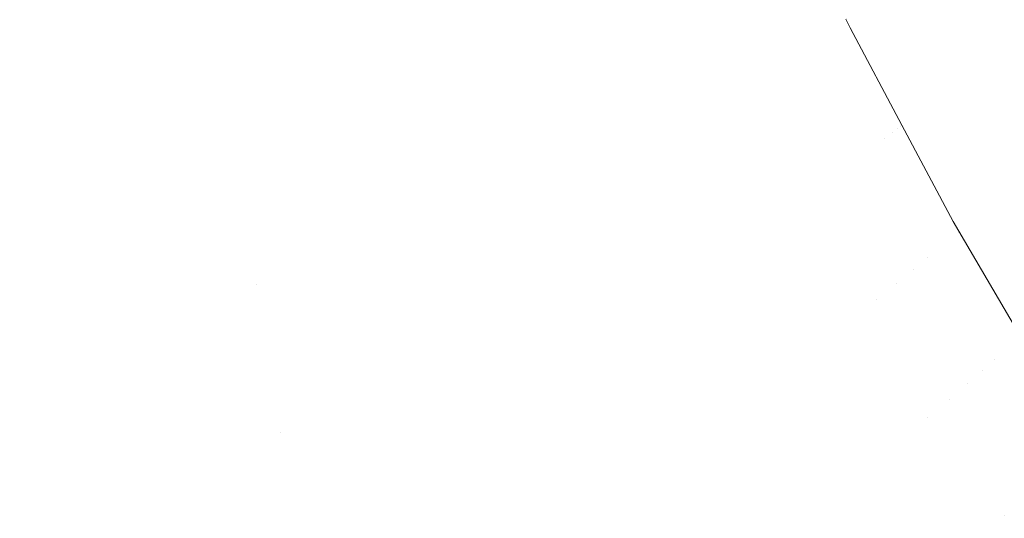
# Model space of a CAD drawing. Header units: centimetres. Extents: x -21.6 to 22.7, y 3.4 to 5.2.
# Tile 116 of 256: x -6.7163 to -6.6788, y 3.7774 to 3.7963. Entities that reach past the tile are written whole.
import ezdxf

# ---------------------------------------------------------------- set-up
doc = ezdxf.new("R2010")
doc.units = ezdxf.units.CM
doc.header["$LTSCALE"] = 2.54
doc.layers.add('Lucido design-1', color=7, linetype='Continuous')

# ---------------------------------------------------------------- blocks, each defined once
blk = doc.blocks.new('Gruppo-4-1')
at = {"color": 7, "linetype": 'Continuous', "lineweight": 9}
blk.add_3dface([(-21.503423, 5.100212, -1872.215514), (-21.503423, 3.500212, -1872.215514), (22.630348, 3.500212, -1872.215514), (22.630348, 5.100212, -1872.215514)], dxfattribs=at)
for points, invisible_edges in [([(-6.700301, 3.796906, -1872.96947), (-6.701273, 3.796269, -1872.971493), (-6.705044, 3.805062, -1872.971493), (-6.70405, 3.805646, -1872.96947)], 15), ([(-6.706089, 3.80445, -1872.973508), (-6.705044, 3.805062, -1872.971493), (-6.701273, 3.796269, -1872.971493), (-6.702293, 3.7956, -1872.973508)], 15), ([(-6.702293, 3.7956, -1872.973508), (-6.703362, 3.794898, -1872.975514), (-6.707184, 3.803808, -1872.975514), (-6.706089, 3.80445, -1872.973508)], 15), ([(-6.70833, 3.803135, -1872.977507), (-6.707184, 3.803808, -1872.975514), (-6.703362, 3.794898, -1872.975514), (-6.704482, 3.794163, -1872.977507)], 15), ([(-6.704482, 3.794163, -1872.977507), (-6.705653, 3.793396, -1872.979485), (-6.709528, 3.802432, -1872.979485), (-6.70833, 3.803135, -1872.977507)], 15), ([(-6.710779, 3.801699, -1872.981445), (-6.709528, 3.802432, -1872.979485), (-6.705653, 3.793396, -1872.979485), (-6.706874, 3.792594, -1872.981445)], 15), ([(-6.706874, 3.792594, -1872.981445), (-6.708148, 3.791759, -1872.983383), (-6.712083, 3.800934, -1872.983383), (-6.710779, 3.801699, -1872.981445)], 15), ([(-6.713439, 3.800138, -1872.985296), (-6.712083, 3.800934, -1872.983383), (-6.708148, 3.791759, -1872.983383), (-6.709473, 3.79089, -1872.985296)], 15), ([(-6.692826, 3.796292, -1872.955309), (-6.694795, 3.800518, -1872.955309), (-6.694181, 3.800921, -1872.953311), (-6.69222, 3.796712, -1872.953311)], 15), ([(-6.693473, 3.795844, -1872.957318), (-6.69545, 3.800088, -1872.957318), (-6.694795, 3.800518, -1872.955309), (-6.692826, 3.796292, -1872.955309)], 15), ([(-6.687115, 3.800249, -1872.923631), (-6.685116, 3.796183, -1872.923631), (-6.685224, 3.796104, -1872.925326), (-6.687225, 3.800172, -1872.925326)], 15), ([(-6.687027, 3.80031, -1872.921959), (-6.685029, 3.796246, -1872.921959), (-6.685116, 3.796183, -1872.923631), (-6.687115, 3.800249, -1872.923631)], 15), ([(-6.68696, 3.800356, -1872.920311), (-6.684963, 3.796295, -1872.920311), (-6.685029, 3.796246, -1872.921959), (-6.687027, 3.80031, -1872.921959)], 15), ([(-6.686914, 3.800388, -1872.918688), (-6.684917, 3.796328, -1872.918688), (-6.684963, 3.796295, -1872.920311), (-6.68696, 3.800356, -1872.920311)], 15), ([(-6.686886, 3.800407, -1872.917089), (-6.68489, 3.796348, -1872.917089), (-6.684917, 3.796328, -1872.918688), (-6.686914, 3.800388, -1872.918688)], 15), ([(-6.677865, 3.796088, -1872.678705), (-6.679895, 3.8, -1872.678705), (-6.679224, 3.800491, -1872.676402), (-6.677204, 3.796598, -1872.676402)], 15), ([(-6.709473, 3.79089, -1872.985296), (-6.710849, 3.789987, -1872.987182), (-6.714849, 3.799312, -1872.987182), (-6.713439, 3.800138, -1872.985296)], 15), ([(-6.694161, 3.795367, -1872.959334), (-6.696147, 3.799631, -1872.959334), (-6.69545, 3.800088, -1872.957318), (-6.693473, 3.795844, -1872.957318)], 15), ([(-6.687697, 3.799846, -1872.930554), (-6.68569, 3.795764, -1872.930554), (-6.685895, 3.795614, -1872.932342), (-6.687905, 3.799702, -1872.932342)], 15), ([(-6.687515, 3.799972, -1872.928788), (-6.68551, 3.795895, -1872.928788), (-6.68569, 3.795764, -1872.930554), (-6.687697, 3.799846, -1872.930554)], 15), ([(-6.687358, 3.80008, -1872.927046), (-6.685356, 3.796008, -1872.927046), (-6.68551, 3.795895, -1872.928788), (-6.687515, 3.799972, -1872.928788)], 15), ([(-6.687225, 3.800172, -1872.925326), (-6.685224, 3.796104, -1872.925326), (-6.685356, 3.796008, -1872.927046), (-6.687358, 3.80008, -1872.927046)], 15), ([(-6.678483, 3.795612, -1872.681018), (-6.680522, 3.799542, -1872.681018), (-6.679895, 3.8, -1872.678705), (-6.677865, 3.796088, -1872.678705)], 15), ([(-6.694892, 3.794861, -1872.961357), (-6.696888, 3.799145, -1872.961357), (-6.696147, 3.799631, -1872.959334), (-6.694161, 3.795367, -1872.959334)], 15), ([(-6.68814, 3.799539, -1872.934153), (-6.686126, 3.795444, -1872.934153), (-6.686386, 3.795255, -1872.935985), (-6.688403, 3.799357, -1872.935985)], 15), ([(-6.687905, 3.799702, -1872.932342), (-6.685895, 3.795614, -1872.932342), (-6.686126, 3.795444, -1872.934153), (-6.68814, 3.799539, -1872.934153)], 15), ([(-6.679057, 3.795169, -1872.683339), (-6.681105, 3.799116, -1872.683339), (-6.680522, 3.799542, -1872.681018), (-6.678483, 3.795612, -1872.681018)], 15), ([(-6.716312, 3.798454, -1872.989037), (-6.714849, 3.799312, -1872.987182), (-6.710849, 3.789987, -1872.987182), (-6.712278, 3.789049, -1872.989037)], 15), ([(-6.695666, 3.794324, -1872.963384), (-6.697672, 3.798631, -1872.963384), (-6.696888, 3.799145, -1872.961357), (-6.694892, 3.794861, -1872.961357)], 15), ([(-6.688695, 3.799154, -1872.937837), (-6.686674, 3.795044, -1872.937837), (-6.686992, 3.794811, -1872.939711), (-6.689018, 3.798931, -1872.939711)], 15), ([(-6.688403, 3.799357, -1872.935985), (-6.686386, 3.795255, -1872.935985), (-6.686674, 3.795044, -1872.937837), (-6.688695, 3.799154, -1872.937837)], 15), ([(-6.679589, 3.794759, -1872.685667), (-6.681644, 3.798721, -1872.685667), (-6.681105, 3.799116, -1872.683339), (-6.679057, 3.795169, -1872.683339)], 15), ([(-6.689018, 3.798931, -1872.939711), (-6.686992, 3.794811, -1872.939711), (-6.687342, 3.794556, -1872.941603), (-6.689372, 3.798685, -1872.941603)], 15), ([(-6.680077, 3.794383, -1872.687998), (-6.68214, 3.798359, -1872.687998), (-6.681644, 3.798721, -1872.685667), (-6.679589, 3.794759, -1872.685667)], 15), ([(-6.712278, 3.789049, -1872.989037), (-6.713759, 3.788078, -1872.990856), (-6.717827, 3.797565, -1872.990856), (-6.716312, 3.798454, -1872.989037)], 15), ([(-6.696486, 3.793757, -1872.965413), (-6.698502, 3.798086, -1872.965413), (-6.697672, 3.798631, -1872.963384), (-6.695666, 3.794324, -1872.963384)], 15), ([(-6.689759, 3.798417, -1872.943514), (-6.687723, 3.794277, -1872.943514), (-6.688137, 3.793974, -1872.945443), (-6.690179, 3.798126, -1872.945443)], 15), ([(-6.689372, 3.798685, -1872.941603), (-6.687342, 3.794556, -1872.941603), (-6.687723, 3.794277, -1872.943514), (-6.689759, 3.798417, -1872.943514)], 15), ([(-6.680523, 3.794039, -1872.690331), (-6.682593, 3.798028, -1872.690331), (-6.68214, 3.798359, -1872.687998), (-6.680077, 3.794383, -1872.687998)], 15), ([(-6.69735, 3.793158, -1872.967443), (-6.699378, 3.797512, -1872.967443), (-6.698502, 3.798086, -1872.965413), (-6.696486, 3.793757, -1872.965413)], 15), ([(-6.690179, 3.798126, -1872.945443), (-6.688137, 3.793974, -1872.945443), (-6.688586, 3.793646, -1872.947388), (-6.690634, 3.797811, -1872.947388)], 15), ([(-6.680927, 3.793727, -1872.692664), (-6.683002, 3.797728, -1872.692664), (-6.682593, 3.798028, -1872.690331), (-6.680523, 3.794039, -1872.690331)], 15), ([(-6.690634, 3.797811, -1872.947388), (-6.688586, 3.793646, -1872.947388), (-6.689071, 3.793292, -1872.949348), (-6.691125, 3.79747, -1872.949348)], 15), ([(-6.681289, 3.793448, -1872.694993), (-6.68337, 3.79746, -1872.694993), (-6.683002, 3.797728, -1872.692664), (-6.680927, 3.793727, -1872.692664)], 15), ([(-6.719396, 3.796645, -1872.992638), (-6.717827, 3.797565, -1872.990856), (-6.713759, 3.788078, -1872.990856), (-6.715291, 3.787073, -1872.992638)], 15), ([(-6.698262, 3.792527, -1872.96947), (-6.700301, 3.796906, -1872.96947), (-6.699378, 3.797512, -1872.967443), (-6.69735, 3.793158, -1872.967443)], 15), ([(-6.691125, 3.79747, -1872.949348), (-6.689071, 3.793292, -1872.949348), (-6.689592, 3.792911, -1872.951323), (-6.691654, 3.797104, -1872.951323)], 15), ([(-6.681891, 3.792984, -1872.699636), (-6.683981, 3.797013, -1872.699636), (-6.683696, 3.797221, -1872.697318), (-6.68161, 3.793201, -1872.697318)], 15), ([(-6.68161, 3.793201, -1872.697318), (-6.683696, 3.797221, -1872.697318), (-6.68337, 3.79746, -1872.694993), (-6.681289, 3.793448, -1872.694993)], 15), ([(-6.69922, 3.791862, -1872.971493), (-6.701273, 3.796269, -1872.971493), (-6.700301, 3.796906, -1872.96947), (-6.698262, 3.792527, -1872.96947)], 15), ([(-6.691654, 3.797104, -1872.951323), (-6.689592, 3.792911, -1872.951323), (-6.690151, 3.792502, -1872.953311), (-6.69222, 3.796712, -1872.953311)], 15), ([(-6.684429, 3.796685, -1872.704243), (-6.684225, 3.796835, -1872.701944), (-6.682131, 3.792799, -1872.701944), (-6.682333, 3.792644, -1872.704243)], 15), ([(-6.682131, 3.792799, -1872.701944), (-6.684225, 3.796835, -1872.701944), (-6.683981, 3.797013, -1872.699636), (-6.681891, 3.792984, -1872.699636)], 15), ([(-6.715291, 3.787073, -1872.992638), (-6.716874, 3.786035, -1872.994379), (-6.721016, 3.795694, -1872.994379), (-6.719396, 3.796645, -1872.992638)], 15), ([(-6.69222, 3.796712, -1872.953311), (-6.690151, 3.792502, -1872.953311), (-6.690748, 3.792065, -1872.955309), (-6.692826, 3.796292, -1872.955309)], 15), ([(-6.682621, 3.792422, -1872.7088), (-6.682709, 3.792354, -1872.711056), (-6.684811, 3.796406, -1872.711056), (-6.684721, 3.796472, -1872.7088)], 15), ([(-6.684721, 3.796472, -1872.7088), (-6.684594, 3.796564, -1872.706529), (-6.682495, 3.792518, -1872.706529), (-6.682621, 3.792422, -1872.7088)], 15), ([(-6.682333, 3.792644, -1872.704243), (-6.682495, 3.792518, -1872.706529), (-6.684594, 3.796564, -1872.706529), (-6.684429, 3.796685, -1872.704243)], 15), ([(-6.700227, 3.791165, -1872.973508), (-6.702293, 3.7956, -1872.973508), (-6.701273, 3.796269, -1872.971493), (-6.69922, 3.791862, -1872.971493)], 15), ([(-6.692826, 3.796292, -1872.955309), (-6.690748, 3.792065, -1872.955309), (-6.691386, 3.791599, -1872.957318), (-6.693473, 3.795844, -1872.957318)], 15), ([(-6.685356, 3.796008, -1872.927046), (-6.685224, 3.796104, -1872.925326), (-6.683116, 3.79204, -1872.925326)], 11), ([(-6.682924, 3.792188, -1872.921959), (-6.683116, 3.79204, -1872.925326), (-6.685224, 3.796104, -1872.925326), (-6.685116, 3.796183, -1872.923631)], 15), ([(-6.685116, 3.796183, -1872.923631), (-6.685029, 3.796246, -1872.921959), (-6.682924, 3.792188, -1872.921959)], 11), ([(-6.682814, 3.792273, -1872.918688), (-6.682924, 3.792188, -1872.921959), (-6.685029, 3.796246, -1872.921959), (-6.684963, 3.796295, -1872.920311)], 15), ([(-6.684963, 3.796295, -1872.920311), (-6.684917, 3.796328, -1872.918688), (-6.682814, 3.792273, -1872.918688)], 11), ([(-6.684917, 3.796328, -1872.918688), (-6.68489, 3.796348, -1872.917089), (-6.684875, 3.796357, -1872.915514), (-6.684717, 3.796028, -1872.915514)], 11), ([(-6.682814, 3.792273, -1872.918688), (-6.684917, 3.796328, -1872.918688), (-6.684717, 3.796028, -1872.915514)], 11), ([(-6.684717, 3.796028, -1872.715514), (-6.684875, 3.796357, -1872.715514), (-6.684864, 3.796367, -1872.713294)], 10), ([(-6.684875, 3.796357, -1872.715514), (-6.684717, 3.796028, -1872.715514), (-6.684717, 3.796028, -1872.915514), (-6.684875, 3.796357, -1872.915514)], 10), ([(-6.684864, 3.796367, -1872.713294), (-6.684811, 3.796406, -1872.711056), (-6.682709, 3.792354, -1872.711056), (-6.682761, 3.792313, -1872.713294)], 15), ([(-6.684717, 3.796028, -1872.715514), (-6.684864, 3.796367, -1872.713294), (-6.682761, 3.792313, -1872.713294)], 11), ([(-6.693473, 3.795844, -1872.957318), (-6.691386, 3.791599, -1872.957318), (-6.692064, 3.791103, -1872.959334), (-6.694161, 3.795367, -1872.959334)], 15), ([(-6.683398, 3.791822, -1872.928788), (-6.683776, 3.79153, -1872.932342), (-6.685895, 3.795614, -1872.932342), (-6.68569, 3.795764, -1872.930554)], 15), ([(-6.68569, 3.795764, -1872.930554), (-6.68551, 3.795895, -1872.928788), (-6.683398, 3.791822, -1872.928788)], 11), ([(-6.683116, 3.79204, -1872.925326), (-6.683398, 3.791822, -1872.928788), (-6.68551, 3.795895, -1872.928788), (-6.685356, 3.796008, -1872.927046)], 15), ([(-6.684717, 3.796028, -1872.915514), (-6.682742, 3.79232, -1872.915514), (-6.682814, 3.792273, -1872.918688)], 10), ([(-6.682742, 3.79232, -1872.915514), (-6.684717, 3.796028, -1872.915514), (-6.684717, 3.796028, -1872.715514), (-6.682742, 3.79232, -1872.715514)], 10), ([(-6.682761, 3.792313, -1872.713294), (-6.682742, 3.79232, -1872.715514), (-6.684717, 3.796028, -1872.715514)], 9), ([(-6.701283, 3.790433, -1872.975514), (-6.703362, 3.794898, -1872.975514), (-6.702293, 3.7956, -1872.973508), (-6.700227, 3.791165, -1872.973508)], 15), ([(-6.694161, 3.795367, -1872.959334), (-6.692064, 3.791103, -1872.959334), (-6.692785, 3.790576, -1872.961357), (-6.694892, 3.794861, -1872.961357)], 15), ([(-6.68426, 3.791157, -1872.935985), (-6.686386, 3.795255, -1872.935985), (-6.686126, 3.795444, -1872.934153), (-6.684005, 3.791354, -1872.934153)], 15), ([(-6.684005, 3.791354, -1872.934153), (-6.686126, 3.795444, -1872.934153), (-6.685895, 3.795614, -1872.932342), (-6.683776, 3.79153, -1872.932342)], 15), ([(-6.678483, 3.795612, -1872.681018), (-6.676338, 3.791691, -1872.681018), (-6.676904, 3.791231, -1872.683339), (-6.679057, 3.795169, -1872.683339)], 15), ([(-6.684858, 3.790697, -1872.939711), (-6.686992, 3.794811, -1872.939711), (-6.686674, 3.795044, -1872.937837), (-6.684544, 3.790938, -1872.937837)], 15), ([(-6.684544, 3.790938, -1872.937837), (-6.686674, 3.795044, -1872.937837), (-6.686386, 3.795255, -1872.935985), (-6.68426, 3.791157, -1872.935985)], 15), ([(-6.679057, 3.795169, -1872.683339), (-6.676904, 3.791231, -1872.683339), (-6.677427, 3.790806, -1872.685667), (-6.679589, 3.794759, -1872.685667)], 15), ([(-6.702388, 3.789668, -1872.977507), (-6.704482, 3.794163, -1872.977507), (-6.703362, 3.794898, -1872.975514), (-6.701283, 3.790433, -1872.975514)], 15), ([(-6.694892, 3.794861, -1872.961357), (-6.692785, 3.790576, -1872.961357), (-6.693549, 3.790018, -1872.963384), (-6.695666, 3.794324, -1872.963384)], 15), ([(-6.685202, 3.790431, -1872.941603), (-6.687342, 3.794556, -1872.941603), (-6.686992, 3.794811, -1872.939711), (-6.684858, 3.790697, -1872.939711)], 15), ([(-6.679589, 3.794759, -1872.685667), (-6.677427, 3.790806, -1872.685667), (-6.677907, 3.790415, -1872.687998), (-6.680077, 3.794383, -1872.687998)], 15), ([(-6.695666, 3.794324, -1872.963384), (-6.693549, 3.790018, -1872.963384), (-6.694357, 3.789427, -1872.965413), (-6.696486, 3.793757, -1872.965413)], 15), ([(-6.685986, 3.789827, -1872.945443), (-6.688137, 3.793974, -1872.945443), (-6.687723, 3.794277, -1872.943514), (-6.685578, 3.790142, -1872.943514)], 15), ([(-6.685578, 3.790142, -1872.943514), (-6.687723, 3.794277, -1872.943514), (-6.687342, 3.794556, -1872.941603), (-6.685202, 3.790431, -1872.941603)], 15), ([(-6.680077, 3.794383, -1872.687998), (-6.677907, 3.790415, -1872.687998), (-6.678346, 3.790059, -1872.690331), (-6.680523, 3.794039, -1872.690331)], 15), ([(-6.703544, 3.788867, -1872.979485), (-6.705653, 3.793396, -1872.979485), (-6.704482, 3.794163, -1872.977507), (-6.702388, 3.789668, -1872.977507)], 15), ([(-6.686428, 3.789486, -1872.947388), (-6.688586, 3.793646, -1872.947388), (-6.688137, 3.793974, -1872.945443), (-6.685986, 3.789827, -1872.945443)], 15), ([(-6.680523, 3.794039, -1872.690331), (-6.678346, 3.790059, -1872.690331), (-6.678744, 3.789736, -1872.692664), (-6.680927, 3.793727, -1872.692664)], 15), ([(-6.696486, 3.793757, -1872.965413), (-6.694357, 3.789427, -1872.965413), (-6.695209, 3.788804, -1872.967443), (-6.69735, 3.793158, -1872.967443)], 15), ([(-6.686906, 3.789118, -1872.949348), (-6.689071, 3.793292, -1872.949348), (-6.688586, 3.793646, -1872.947388), (-6.686428, 3.789486, -1872.947388)], 15), ([(-6.680927, 3.793727, -1872.692664), (-6.678744, 3.789736, -1872.692664), (-6.6791, 3.789446, -1872.694993), (-6.681289, 3.793448, -1872.694993)], 15), ([(-6.704749, 3.788032, -1872.981445), (-6.706874, 3.792594, -1872.981445), (-6.705653, 3.793396, -1872.979485), (-6.703544, 3.788867, -1872.979485)], 15), ([(-6.69735, 3.793158, -1872.967443), (-6.695209, 3.788804, -1872.967443), (-6.696108, 3.788147, -1872.96947), (-6.698262, 3.792527, -1872.96947)], 15), ([(-6.687419, 3.788722, -1872.951323), (-6.689592, 3.792911, -1872.951323), (-6.689071, 3.793292, -1872.949348), (-6.686906, 3.789118, -1872.949348)], 15), ([(-6.68161, 3.793201, -1872.697318), (-6.679416, 3.789189, -1872.697318), (-6.679692, 3.788965, -1872.699636), (-6.681891, 3.792984, -1872.699636)], 15), ([(-6.681289, 3.793448, -1872.694993), (-6.6791, 3.789446, -1872.694993), (-6.679416, 3.789189, -1872.697318), (-6.68161, 3.793201, -1872.697318)], 15), ([(-6.687969, 3.788298, -1872.953311), (-6.690151, 3.792502, -1872.953311), (-6.689592, 3.792911, -1872.951323), (-6.687419, 3.788722, -1872.951323)], 15), ([(-6.682333, 3.792644, -1872.704243), (-6.682131, 3.792799, -1872.701944), (-6.679929, 3.788772, -1872.701944), (-6.680127, 3.788611, -1872.704243)], 15), ([(-6.681891, 3.792984, -1872.699636), (-6.679692, 3.788965, -1872.699636), (-6.679929, 3.788772, -1872.701944), (-6.682131, 3.792799, -1872.701944)], 15), ([(-6.706006, 3.787161, -1872.983383), (-6.708148, 3.791759, -1872.983383), (-6.706874, 3.792594, -1872.981445), (-6.704749, 3.788032, -1872.981445)], 15), ([(-6.698262, 3.792527, -1872.96947), (-6.696108, 3.788147, -1872.96947), (-6.697054, 3.787456, -1872.971493), (-6.69922, 3.791862, -1872.971493)], 15), ([(-6.688558, 3.787844, -1872.955309), (-6.690748, 3.792065, -1872.955309), (-6.690151, 3.792502, -1872.953311), (-6.687969, 3.788298, -1872.953311)], 15), ([(-6.682761, 3.792313, -1872.713294), (-6.682709, 3.792354, -1872.711056), (-6.680497, 3.78831, -1872.711056), (-6.680549, 3.788268, -1872.713294)], 15), ([(-6.680411, 3.788381, -1872.7088), (-6.680497, 3.78831, -1872.711056), (-6.682709, 3.792354, -1872.711056), (-6.682621, 3.792422, -1872.7088)], 15), ([(-6.682621, 3.792422, -1872.7088), (-6.682495, 3.792518, -1872.706529), (-6.680287, 3.788481, -1872.706529), (-6.680411, 3.788381, -1872.7088)], 15), ([(-6.680127, 3.788611, -1872.704243), (-6.680287, 3.788481, -1872.706529), (-6.682495, 3.792518, -1872.706529), (-6.682333, 3.792644, -1872.704243)], 15), ([(-6.689186, 3.787359, -1872.957318), (-6.691386, 3.791599, -1872.957318), (-6.690748, 3.792065, -1872.955309), (-6.688558, 3.787844, -1872.955309)], 15), ([(-6.683116, 3.79204, -1872.925326), (-6.680898, 3.787985, -1872.925326), (-6.681175, 3.787759, -1872.928788), (-6.683398, 3.791822, -1872.928788)], 15), ([(-6.682924, 3.792188, -1872.921959), (-6.680709, 3.788138, -1872.921959), (-6.680898, 3.787985, -1872.925326), (-6.683116, 3.79204, -1872.925326)], 15), ([(-6.682814, 3.792273, -1872.918688), (-6.680601, 3.788226, -1872.918688), (-6.680709, 3.788138, -1872.921959), (-6.682924, 3.792188, -1872.921959)], 15), ([(-6.682814, 3.792273, -1872.918688), (-6.682742, 3.79232, -1872.915514), (-6.680795, 3.788663, -1872.915514)], 9), ([(-6.680795, 3.788663, -1872.915514), (-6.680601, 3.788226, -1872.918688), (-6.682814, 3.792273, -1872.918688)], 11), ([(-6.680795, 3.788663, -1872.715514), (-6.682742, 3.79232, -1872.715514), (-6.682761, 3.792313, -1872.713294)], 10), ([(-6.682761, 3.792313, -1872.713294), (-6.680549, 3.788268, -1872.713294), (-6.680795, 3.788663, -1872.715514)], 11), ([(-6.682742, 3.79232, -1872.715514), (-6.680795, 3.788663, -1872.715514), (-6.680795, 3.788663, -1872.915514), (-6.682742, 3.79232, -1872.915514)], 10), ([(-6.707314, 3.786255, -1872.985296), (-6.709473, 3.79089, -1872.985296), (-6.708148, 3.791759, -1872.983383), (-6.706006, 3.787161, -1872.983383)], 15), ([(-6.69922, 3.791862, -1872.971493), (-6.697054, 3.787456, -1872.971493), (-6.698046, 3.78673, -1872.973508), (-6.700227, 3.791165, -1872.973508)], 15), ([(-6.689855, 3.786844, -1872.959334), (-6.692064, 3.791103, -1872.959334), (-6.691386, 3.791599, -1872.957318), (-6.689186, 3.787359, -1872.957318)], 15), ([(-6.683398, 3.791822, -1872.928788), (-6.681175, 3.787759, -1872.928788), (-6.681548, 3.787456, -1872.932342), (-6.683776, 3.79153, -1872.932342)], 15), ([(-6.684005, 3.791354, -1872.934153), (-6.681773, 3.787274, -1872.934153), (-6.682024, 3.787069, -1872.935985), (-6.68426, 3.791157, -1872.935985)], 15), ([(-6.683776, 3.79153, -1872.932342), (-6.681548, 3.787456, -1872.932342), (-6.681773, 3.787274, -1872.934153), (-6.684005, 3.791354, -1872.934153)], 15), ([(-6.710849, 3.789987, -1872.987182), (-6.709473, 3.79089, -1872.985296), (-6.707314, 3.786255, -1872.985296)], 11), ([(-6.700227, 3.791165, -1872.973508), (-6.698046, 3.78673, -1872.973508), (-6.699088, 3.785969, -1872.975514), (-6.701283, 3.790433, -1872.975514)], 15), ([(-6.690565, 3.786296, -1872.961357), (-6.692785, 3.790576, -1872.961357), (-6.692064, 3.791103, -1872.959334), (-6.689855, 3.786844, -1872.959334)], 15), ([(-6.684544, 3.790938, -1872.937837), (-6.682304, 3.786842, -1872.937837), (-6.682612, 3.786591, -1872.939711), (-6.684858, 3.790697, -1872.939711)], 15), ([(-6.68426, 3.791157, -1872.935985), (-6.682024, 3.787069, -1872.935985), (-6.682304, 3.786842, -1872.937837), (-6.684544, 3.790938, -1872.937837)], 15), ([(-6.691317, 3.785716, -1872.963384), (-6.693549, 3.790018, -1872.963384), (-6.692785, 3.790576, -1872.961357), (-6.690565, 3.786296, -1872.961357)], 15), ([(-6.684858, 3.790697, -1872.939711), (-6.682612, 3.786591, -1872.939711), (-6.682951, 3.786316, -1872.941603), (-6.685202, 3.790431, -1872.941603)], 15), ([(-6.701283, 3.790433, -1872.975514), (-6.699088, 3.785969, -1872.975514), (-6.700178, 3.785172, -1872.977507), (-6.702388, 3.789668, -1872.977507)], 15), ([(-6.685578, 3.790142, -1872.943514), (-6.683321, 3.786016, -1872.943514), (-6.683723, 3.785689, -1872.945443), (-6.685986, 3.789827, -1872.945443)], 15), ([(-6.685202, 3.790431, -1872.941603), (-6.682951, 3.786316, -1872.941603), (-6.683321, 3.786016, -1872.943514), (-6.685578, 3.790142, -1872.943514)], 15), ([(-6.712278, 3.789049, -1872.989037), (-6.710849, 3.789987, -1872.987182), (-6.706375, 3.780641, -1872.987182), (-6.707766, 3.779624, -1872.989037)], 15), ([(-6.706375, 3.780641, -1872.987182), (-6.710849, 3.789987, -1872.987182), (-6.707314, 3.786255, -1872.985296)], 11), ([(-6.692113, 3.785103, -1872.965413), (-6.694357, 3.789427, -1872.965413), (-6.693549, 3.790018, -1872.963384), (-6.691317, 3.785716, -1872.963384)], 15), ([(-6.685986, 3.789827, -1872.945443), (-6.683723, 3.785689, -1872.945443), (-6.684158, 3.785335, -1872.947388), (-6.686428, 3.789486, -1872.947388)], 15), ([(-6.6791, 3.789446, -1872.694993), (-6.678744, 3.789736, -1872.692664), (-6.676451, 3.785758, -1872.692664), (-6.676801, 3.785458, -1872.694993)], 15), ([(-6.702388, 3.789668, -1872.977507), (-6.700178, 3.785172, -1872.977507), (-6.701317, 3.784339, -1872.979485), (-6.703544, 3.788867, -1872.979485)], 15), ([(-6.692953, 3.784455, -1872.967443), (-6.695209, 3.788804, -1872.967443), (-6.694357, 3.789427, -1872.965413), (-6.692113, 3.785103, -1872.965413)], 15), ([(-6.686428, 3.789486, -1872.947388), (-6.684158, 3.785335, -1872.947388), (-6.684628, 3.784953, -1872.949348), (-6.686906, 3.789118, -1872.949348)], 15), ([(-6.676801, 3.785458, -1872.694993), (-6.677112, 3.785192, -1872.697318), (-6.679416, 3.789189, -1872.697318), (-6.6791, 3.789446, -1872.694993)], 15), ([(-6.707766, 3.779624, -1872.989037), (-6.709207, 3.778571, -1872.990856), (-6.713759, 3.788078, -1872.990856), (-6.712278, 3.789049, -1872.989037)], 15), ([(-6.686906, 3.789118, -1872.949348), (-6.684628, 3.784953, -1872.949348), (-6.685133, 3.784543, -1872.951323), (-6.687419, 3.788722, -1872.951323)], 15), ([(-6.677383, 3.784959, -1872.699636), (-6.677616, 3.78476, -1872.701944), (-6.679929, 3.788772, -1872.701944), (-6.679692, 3.788965, -1872.699636)], 15), ([(-6.679692, 3.788965, -1872.699636), (-6.679416, 3.789189, -1872.697318), (-6.677112, 3.785192, -1872.697318), (-6.677383, 3.784959, -1872.699636)], 15), ([(-6.703544, 3.788867, -1872.979485), (-6.701317, 3.784339, -1872.979485), (-6.702506, 3.78347, -1872.981445), (-6.704749, 3.788032, -1872.981445)], 15), ([(-6.693839, 3.783772, -1872.96947), (-6.696108, 3.788147, -1872.96947), (-6.695209, 3.788804, -1872.967443), (-6.692953, 3.784455, -1872.967443)], 15), ([(-6.687419, 3.788722, -1872.951323), (-6.685133, 3.784543, -1872.951323), (-6.685675, 3.784102, -1872.953311), (-6.687969, 3.788298, -1872.953311)], 15), ([(-6.680601, 3.788226, -1872.918688), (-6.680795, 3.788663, -1872.915514), (-6.678209, 3.784243, -1872.915514)], 9), ([(-6.678209, 3.784243, -1872.915514), (-6.680795, 3.788663, -1872.915514), (-6.680795, 3.788663, -1872.715514), (-6.678209, 3.784243, -1872.715514)], 10), ([(-6.678209, 3.784243, -1872.715514), (-6.680795, 3.788663, -1872.715514), (-6.680549, 3.788268, -1872.713294)], 10), ([(-6.677811, 3.784593, -1872.704243), (-6.677968, 3.784458, -1872.706529), (-6.680287, 3.788481, -1872.706529), (-6.680127, 3.788611, -1872.704243)], 15), ([(-6.680127, 3.788611, -1872.704243), (-6.679929, 3.788772, -1872.701944), (-6.677616, 3.78476, -1872.701944), (-6.677811, 3.784593, -1872.704243)], 15), ([(-6.687969, 3.788298, -1872.953311), (-6.685675, 3.784102, -1872.953311), (-6.686254, 3.783631, -1872.955309), (-6.688558, 3.787844, -1872.955309)], 15), ([(-6.678383, 3.784103, -1872.921959), (-6.680709, 3.788138, -1872.921959), (-6.680601, 3.788226, -1872.918688), (-6.678276, 3.784194, -1872.918688)], 15), ([(-6.678209, 3.784243, -1872.915514), (-6.678276, 3.784194, -1872.918688), (-6.680601, 3.788226, -1872.918688)], 11), ([(-6.680549, 3.788268, -1872.713294), (-6.680497, 3.78831, -1872.711056), (-6.678175, 3.784281, -1872.711056), (-6.678226, 3.784238, -1872.713294)], 15), ([(-6.680549, 3.788268, -1872.713294), (-6.678226, 3.784238, -1872.713294), (-6.678209, 3.784243, -1872.715514)], 11), ([(-6.678089, 3.784354, -1872.7088), (-6.678175, 3.784281, -1872.711056), (-6.680497, 3.78831, -1872.711056), (-6.680411, 3.788381, -1872.7088)], 15), ([(-6.680411, 3.788381, -1872.7088), (-6.680287, 3.788481, -1872.706529), (-6.677968, 3.784458, -1872.706529), (-6.678089, 3.784354, -1872.7088)], 15), ([(-6.715291, 3.787073, -1872.992638), (-6.713759, 3.788078, -1872.990856), (-6.709207, 3.778571, -1872.990856), (-6.710698, 3.77748, -1872.992638)], 15), ([(-6.704749, 3.788032, -1872.981445), (-6.702506, 3.78347, -1872.981445), (-6.703745, 3.782564, -1872.983383), (-6.706006, 3.787161, -1872.983383)], 15), ([(-6.69477, 3.783054, -1872.971493), (-6.697054, 3.787456, -1872.971493), (-6.696108, 3.788147, -1872.96947), (-6.693839, 3.783772, -1872.96947)], 15), ([(-6.688558, 3.787844, -1872.955309), (-6.686254, 3.783631, -1872.955309), (-6.686873, 3.783129, -1872.957318), (-6.689186, 3.787359, -1872.957318)], 15), ([(-6.678841, 3.78371, -1872.928788), (-6.681175, 3.787759, -1872.928788), (-6.680898, 3.787985, -1872.925326), (-6.678569, 3.783944, -1872.925326)], 15), ([(-6.678569, 3.783944, -1872.925326), (-6.680898, 3.787985, -1872.925326), (-6.680709, 3.788138, -1872.921959), (-6.678383, 3.784103, -1872.921959)], 15), ([(-6.679208, 3.783397, -1872.932342), (-6.681548, 3.787456, -1872.932342), (-6.681175, 3.787759, -1872.928788), (-6.678841, 3.78371, -1872.928788)], 15), ([(-6.706006, 3.787161, -1872.983383), (-6.703745, 3.782564, -1872.983383), (-6.705035, 3.781621, -1872.985296), (-6.707314, 3.786255, -1872.985296)], 15), ([(-6.695748, 3.7823, -1872.973508), (-6.698046, 3.78673, -1872.973508), (-6.697054, 3.787456, -1872.971493), (-6.69477, 3.783054, -1872.971493)], 15), ([(-6.689186, 3.787359, -1872.957318), (-6.686873, 3.783129, -1872.957318), (-6.68753, 3.782594, -1872.959334), (-6.689855, 3.786844, -1872.959334)], 15), ([(-6.679676, 3.782995, -1872.935985), (-6.682024, 3.787069, -1872.935985), (-6.681773, 3.787274, -1872.934153)], 11), ([(-6.681773, 3.787274, -1872.934153), (-6.681548, 3.787456, -1872.932342), (-6.679208, 3.783397, -1872.932342)], 11), ([(-6.681773, 3.787274, -1872.934153), (-6.679208, 3.783397, -1872.932342), (-6.679676, 3.782995, -1872.935985)], 11), ([(-6.710698, 3.77748, -1872.992638), (-6.712239, 3.776354, -1872.994379), (-6.716874, 3.786035, -1872.994379), (-6.715291, 3.787073, -1872.992638)], 15), ([(-6.696774, 3.781509, -1872.975514), (-6.699088, 3.785969, -1872.975514), (-6.698046, 3.78673, -1872.973508), (-6.695748, 3.7823, -1872.973508)], 15), ([(-6.689855, 3.786844, -1872.959334), (-6.68753, 3.782594, -1872.959334), (-6.688229, 3.782026, -1872.961357), (-6.690565, 3.786296, -1872.961357)], 15), ([(-6.680254, 3.7825, -1872.939711), (-6.682612, 3.786591, -1872.939711), (-6.682304, 3.786842, -1872.937837)], 11), ([(-6.682304, 3.786842, -1872.937837), (-6.682024, 3.787069, -1872.935985), (-6.679676, 3.782995, -1872.935985)], 11), ([(-6.682304, 3.786842, -1872.937837), (-6.679676, 3.782995, -1872.935985), (-6.680254, 3.7825, -1872.939711)], 11), ([(-6.682951, 3.786316, -1872.941603), (-6.682612, 3.786591, -1872.939711), (-6.680254, 3.7825, -1872.939711)], 11), ([(-6.718507, 3.784963, -1872.996074), (-6.716874, 3.786035, -1872.994379), (-6.712239, 3.776354, -1872.994379), (-6.713829, 3.775191, -1872.996074)], 15), ([(-6.707314, 3.786255, -1872.985296), (-6.705035, 3.781621, -1872.985296), (-6.706375, 3.780641, -1872.987182)], 11), ([(-6.697848, 3.780681, -1872.977507), (-6.700178, 3.785172, -1872.977507), (-6.699088, 3.785969, -1872.975514), (-6.696774, 3.781509, -1872.975514)], 15), ([(-6.690565, 3.786296, -1872.961357), (-6.688229, 3.782026, -1872.961357), (-6.68897, 3.781424, -1872.963384), (-6.691317, 3.785716, -1872.963384)], 15), ([(-6.683723, 3.785689, -1872.945443), (-6.683321, 3.786016, -1872.943514), (-6.680951, 3.781904, -1872.943514)], 11), ([(-6.680951, 3.781904, -1872.943514), (-6.683321, 3.786016, -1872.943514), (-6.682951, 3.786316, -1872.941603)], 11), ([(-6.682951, 3.786316, -1872.941603), (-6.680254, 3.7825, -1872.939711), (-6.680951, 3.781904, -1872.943514)], 11), ([(-6.691317, 3.785716, -1872.963384), (-6.68897, 3.781424, -1872.963384), (-6.689753, 3.780787, -1872.965413), (-6.692113, 3.785103, -1872.965413)], 15), ([(-6.681774, 3.781199, -1872.947388), (-6.684158, 3.785335, -1872.947388), (-6.683723, 3.785689, -1872.945443)], 11), ([(-6.683723, 3.785689, -1872.945443), (-6.680951, 3.781904, -1872.943514), (-6.681774, 3.781199, -1872.947388)], 11), ([(-6.684628, 3.784953, -1872.949348), (-6.684158, 3.785335, -1872.947388), (-6.681774, 3.781199, -1872.947388), (-6.682236, 3.780803, -1872.949348)], 15), ([(-6.713829, 3.775191, -1872.996074), (-6.715467, 3.773994, -1872.99772), (-6.72019, 3.783859, -1872.99772), (-6.718507, 3.784963, -1872.996074)], 15), ([(-6.69897, 3.779815, -1872.979485), (-6.701317, 3.784339, -1872.979485), (-6.700178, 3.785172, -1872.977507), (-6.697848, 3.780681, -1872.977507)], 15), ([(-6.692113, 3.785103, -1872.965413), (-6.689753, 3.780787, -1872.965413), (-6.69058, 3.780115, -1872.967443), (-6.692953, 3.784455, -1872.967443)], 15), ([(-6.682236, 3.780803, -1872.949348), (-6.682732, 3.780378, -1872.951323), (-6.685133, 3.784543, -1872.951323), (-6.684628, 3.784953, -1872.949348)], 15), ([(-6.683265, 3.779922, -1872.953311), (-6.685675, 3.784102, -1872.953311), (-6.685133, 3.784543, -1872.951323), (-6.682732, 3.780378, -1872.951323)], 15), ([(-6.700142, 3.778912, -1872.981445), (-6.702506, 3.78347, -1872.981445), (-6.701317, 3.784339, -1872.979485), (-6.69897, 3.779815, -1872.979485)], 15), ([(-6.692953, 3.784455, -1872.967443), (-6.69058, 3.780115, -1872.967443), (-6.691451, 3.779407, -1872.96947), (-6.693839, 3.783772, -1872.96947)], 15), ([(-6.683835, 3.779434, -1872.955309), (-6.686254, 3.783631, -1872.955309), (-6.685675, 3.784102, -1872.953311), (-6.683265, 3.779922, -1872.953311)], 15), ([(-6.721922, 3.782723, -1872.999315), (-6.72019, 3.783859, -1872.99772), (-6.715467, 3.773994, -1872.99772), (-6.717153, 3.772761, -1872.999315)], 15), ([(-6.693839, 3.783772, -1872.96947), (-6.691451, 3.779407, -1872.96947), (-6.692368, 3.778662, -1872.971493), (-6.69477, 3.783054, -1872.971493)], 15), ([(-6.701363, 3.777971, -1872.983383), (-6.703745, 3.782564, -1872.983383), (-6.702506, 3.78347, -1872.981445), (-6.700142, 3.778912, -1872.981445)], 15), ([(-6.684442, 3.778913, -1872.957318), (-6.686873, 3.783129, -1872.957318), (-6.686254, 3.783631, -1872.955309), (-6.683835, 3.779434, -1872.955309)], 15), ([(-6.679208, 3.783397, -1872.932342), (-6.676754, 3.779356, -1872.932342), (-6.677214, 3.778941, -1872.935985), (-6.679676, 3.782995, -1872.935985)], 15), ([(-6.678841, 3.78371, -1872.928788), (-6.676394, 3.779681, -1872.928788), (-6.676754, 3.779356, -1872.932342), (-6.679208, 3.783397, -1872.932342)], 15), ([(-6.69477, 3.783054, -1872.971493), (-6.692368, 3.778662, -1872.971493), (-6.693331, 3.777879, -1872.973508), (-6.695748, 3.7823, -1872.973508)], 15), ([(-6.685089, 3.778359, -1872.959334), (-6.68753, 3.782594, -1872.959334), (-6.686873, 3.783129, -1872.957318), (-6.684442, 3.778913, -1872.957318)], 15), ([(-6.679676, 3.782995, -1872.935985), (-6.677214, 3.778941, -1872.935985), (-6.677781, 3.778429, -1872.939711), (-6.680254, 3.7825, -1872.939711)], 15), ([(-6.685776, 3.777771, -1872.961357), (-6.688229, 3.782026, -1872.961357), (-6.68753, 3.782594, -1872.959334), (-6.685089, 3.778359, -1872.959334)], 15), ([(-6.702633, 3.776991, -1872.985296), (-6.705035, 3.781621, -1872.985296), (-6.703745, 3.782564, -1872.983383), (-6.701363, 3.777971, -1872.983383)], 15), ([(-6.695748, 3.7823, -1872.973508), (-6.693331, 3.777879, -1872.973508), (-6.69434, 3.777059, -1872.975514), (-6.696774, 3.781509, -1872.975514)], 15), ([(-6.680254, 3.7825, -1872.939711), (-6.677781, 3.778429, -1872.939711), (-6.678465, 3.777812, -1872.943514), (-6.680951, 3.781904, -1872.943514)], 15), ([(-6.686504, 3.777147, -1872.963384), (-6.68897, 3.781424, -1872.963384), (-6.688229, 3.782026, -1872.961357), (-6.685776, 3.777771, -1872.961357)], 15), ([(-6.678853, 3.777462, -1872.945443), (-6.681774, 3.781199, -1872.947388), (-6.680951, 3.781904, -1872.943514)], 11), ([(-6.680951, 3.781904, -1872.943514), (-6.678465, 3.777812, -1872.943514), (-6.678853, 3.777462, -1872.945443)], 11), ([(-6.703954, 3.775973, -1872.987182), (-6.706375, 3.780641, -1872.987182), (-6.705035, 3.781621, -1872.985296), (-6.702633, 3.776991, -1872.985296)], 15), ([(-6.696774, 3.781509, -1872.975514), (-6.69434, 3.777059, -1872.975514), (-6.695397, 3.7762, -1872.977507), (-6.697848, 3.780681, -1872.977507)], 15), ([(-6.687274, 3.776487, -1872.965413), (-6.689753, 3.780787, -1872.965413), (-6.68897, 3.781424, -1872.963384), (-6.686504, 3.777147, -1872.963384)], 15), ([(-6.682236, 3.780803, -1872.949348), (-6.681774, 3.781199, -1872.947388), (-6.679274, 3.777083, -1872.947388), (-6.679727, 3.776673, -1872.949348)], 15), ([(-6.678853, 3.777462, -1872.945443), (-6.679274, 3.777083, -1872.947388), (-6.681774, 3.781199, -1872.947388)], 11), ([(-6.688087, 3.775791, -1872.967443), (-6.69058, 3.780115, -1872.967443), (-6.689753, 3.780787, -1872.965413), (-6.687274, 3.776487, -1872.965413)], 15), ([(-6.679727, 3.776673, -1872.949348), (-6.680215, 3.776233, -1872.951323), (-6.682732, 3.780378, -1872.951323), (-6.682236, 3.780803, -1872.949348)], 15), ([(-6.705324, 3.774917, -1872.989037), (-6.707766, 3.779624, -1872.989037), (-6.706375, 3.780641, -1872.987182), (-6.703954, 3.775973, -1872.987182)], 15), ([(-6.697848, 3.780681, -1872.977507), (-6.695397, 3.7762, -1872.977507), (-6.696502, 3.775302, -1872.979485), (-6.69897, 3.779815, -1872.979485)], 15), ([(-6.682732, 3.780378, -1872.951323), (-6.680215, 3.776233, -1872.951323), (-6.680738, 3.775761, -1872.953311), (-6.683265, 3.779922, -1872.953311)], 15), ([(-6.688944, 3.775057, -1872.96947), (-6.691451, 3.779407, -1872.96947), (-6.69058, 3.780115, -1872.967443), (-6.688087, 3.775791, -1872.967443)], 15), ([(-6.706744, 3.773822, -1872.990856), (-6.709207, 3.778571, -1872.990856), (-6.707766, 3.779624, -1872.989037), (-6.705324, 3.774917, -1872.989037)], 15), ([(-6.69897, 3.779815, -1872.979485), (-6.696502, 3.775302, -1872.979485), (-6.697655, 3.774365, -1872.981445), (-6.700142, 3.778912, -1872.981445)], 15), ([(-6.683265, 3.779922, -1872.953311), (-6.680738, 3.775761, -1872.953311), (-6.681297, 3.775256, -1872.955309), (-6.683835, 3.779434, -1872.955309)], 15), ([(-6.689845, 3.774285, -1872.971493), (-6.692368, 3.778662, -1872.971493), (-6.691451, 3.779407, -1872.96947), (-6.688944, 3.775057, -1872.96947)], 15), ([(-6.683835, 3.779434, -1872.955309), (-6.681297, 3.775256, -1872.955309), (-6.681894, 3.774718, -1872.957318), (-6.684442, 3.778913, -1872.957318)], 15), ([(-6.700142, 3.778912, -1872.981445), (-6.697655, 3.774365, -1872.981445), (-6.698856, 3.773388, -1872.983383), (-6.701363, 3.777971, -1872.983383)], 15), ([(-6.684442, 3.778913, -1872.957318), (-6.681894, 3.774718, -1872.957318), (-6.68253, 3.774145, -1872.959334), (-6.685089, 3.778359, -1872.959334)], 15), ([(-6.708213, 3.772689, -1872.992638), (-6.710698, 3.77748, -1872.992638), (-6.709207, 3.778571, -1872.990856), (-6.706744, 3.773822, -1872.990856)], 15), ([(-6.690792, 3.773475, -1872.973508), (-6.693331, 3.777879, -1872.973508), (-6.692368, 3.778662, -1872.971493), (-6.689845, 3.774285, -1872.971493)], 15), ([(-6.685089, 3.778359, -1872.959334), (-6.68253, 3.774145, -1872.959334), (-6.683204, 3.773536, -1872.961357), (-6.685776, 3.777771, -1872.961357)], 15), ([(-6.701363, 3.777971, -1872.983383), (-6.698856, 3.773388, -1872.983383), (-6.700107, 3.772372, -1872.985296), (-6.702633, 3.776991, -1872.985296)], 15), ([(-6.691784, 3.772625, -1872.975514), (-6.69434, 3.777059, -1872.975514), (-6.693331, 3.777879, -1872.973508), (-6.690792, 3.773475, -1872.973508)], 15), ([(-6.685776, 3.777771, -1872.961357), (-6.683204, 3.773536, -1872.961357), (-6.683919, 3.772891, -1872.963384), (-6.686504, 3.777147, -1872.963384)], 15), ([(-6.678853, 3.777462, -1872.945443), (-6.678465, 3.777812, -1872.943514), (-6.675864, 3.773746, -1872.943514), (-6.676244, 3.773384, -1872.945443)], 15), ([(-6.709731, 3.771519, -1872.994379), (-6.712239, 3.776354, -1872.994379), (-6.710698, 3.77748, -1872.992638), (-6.708213, 3.772689, -1872.992638)], 15), ([(-6.676244, 3.773384, -1872.945443), (-6.676656, 3.772992, -1872.947388), (-6.679274, 3.777083, -1872.947388), (-6.678853, 3.777462, -1872.945443)], 15)]:
    blk.add_3dface(points, dxfattribs=dict(at, invisible_edges=invisible_edges))
blk = doc.blocks.new('Gruppo-5-1')
at = {"color": 7}
blk.add_blockref('Gruppo-4-1', (0, 0), dxfattribs=at)

msp = doc.modelspace()

# ---------------------------------------------------------------- block references
at = {"layer": 'Lucido design-1', "color": 7}
msp.add_blockref('Gruppo-5-1', (0, 0), dxfattribs=at)

doc.saveas('drawing.dxf')
